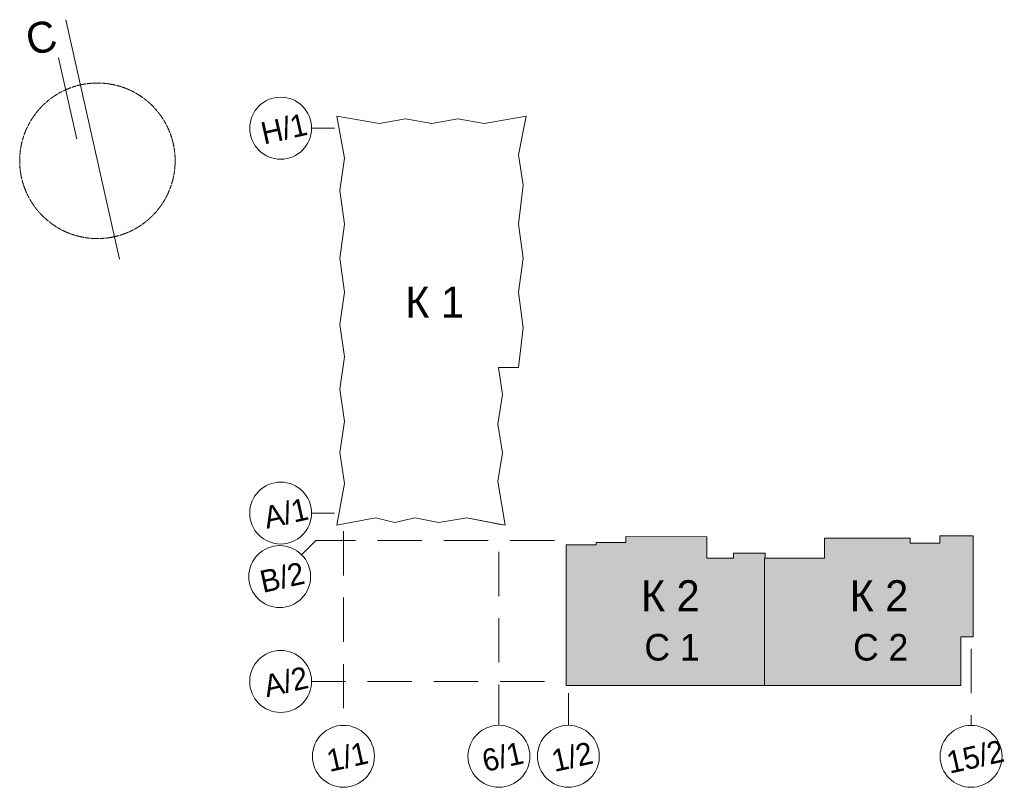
# Model space of a CAD drawing. Header units: millimetres. Extents: x -7244281 to -6602924, y 5765436 to 5938280.
# Tile 1 of 65: x -7244281 to -7132956, y 5851552 to 5938280. Entities that reach past the tile are written whole.
import ezdxf

# ---------------------------------------------------------------- set-up
doc = ezdxf.new("R2010")
doc.units = ezdxf.units.MM
doc.header["$MEASUREMENT"] = 0
doc.linetypes.add('Осевая', pattern=[1700, 1000, -100, 500, -100])
doc.linetypes.add('Разомкнутая мастерплан', pattern=[7500, 5000, -2500])
for name, color, linetype, lineweight in [('0_Ном._пера__1', 7, 'Continuous', 0), ('0_Ном._пера__2', 8, 'Continuous', 15), ('АР-Стены_внешние_.АР_Ном._пера__1', 7, 'Continuous', 0)]:
    doc.layers.add(name, color=color, linetype=linetype, lineweight=lineweight)
doc.layers.add('АР-Стены_внешние_.АР', color=7, linetype='Continuous')
doc.styles.add('РЎР“Р•РќР•Р\xa0РР\xa0_РЎРўРР›Р¬_1', font='GOTHIC.TTF')

# ---------------------------------------------------------------- blocks, each defined once
blk = doc.blocks.new('Линия_1_1', base_point=(-7208682, 5926023))
at = {"layer": 'АР-Стены_внешние_.АР_Ном._пера__1', "color": 7, "linetype": 'Разомкнутая мастерплан', "lineweight": 0}
blk.add_line((-7208682, 5926023), (-7211274, 5926023), dxfattribs=at)
at = {"layer": 'АР-Стены_внешние_.АР_Ном._пера__1', "color": 7, "linetype": 'Continuous', "lineweight": 0}
blk.add_circle((-7214774, 5926023), 3500, dxfattribs=at)
blk = doc.blocks.new('Линия_2_1', base_point=(-7208683, 5882538))
at = {"layer": 'АР-Стены_внешние_.АР_Ном._пера__1', "color": 7, "linetype": 'Разомкнутая мастерплан', "lineweight": 0}
blk.add_line((-7208683, 5882538), (-7211275, 5882538), dxfattribs=at)
at = {"layer": 'АР-Стены_внешние_.АР_Ном._пера__1', "color": 7, "linetype": 'Continuous', "lineweight": 0}
blk.add_circle((-7214775, 5882538), 3500, dxfattribs=at)
blk = doc.blocks.new('Линия_3_1', base_point=(-7184942, 5863512))
at = {"layer": 'АР-Стены_внешние_.АР_Ном._пера__1', "color": 7, "linetype": 'Разомкнутая мастерплан', "lineweight": 0}
blk.add_line((-7184942, 5863512), (-7211275, 5863513), dxfattribs=at)
at = {"layer": 'АР-Стены_внешние_.АР_Ном._пера__1', "color": 7, "linetype": 'Continuous', "lineweight": 0}
blk.add_circle((-7214775, 5863513), 3500, dxfattribs=at)
blk = doc.blocks.new('Линия_4_1', base_point=(-7207675, 5880480))
at = {"layer": 'АР-Стены_внешние_.АР_Ном._пера__1', "color": 7, "linetype": 'Разомкнутая мастерплан', "lineweight": 0}
blk.add_line((-7207675, 5880480), (-7207675, 5858553), dxfattribs=at)
at = {"layer": 'АР-Стены_внешние_.АР_Ном._пера__1', "color": 7, "linetype": 'Continuous', "lineweight": 0}
blk.add_circle((-7207675, 5855053), 3500, dxfattribs=at)
blk = doc.blocks.new('Линия_5_1', base_point=(-7182245, 5862194))
at = {"layer": 'АР-Стены_внешние_.АР_Ном._пера__1', "color": 7, "linetype": 'Разомкнутая мастерплан', "lineweight": 0}
blk.add_line((-7182245, 5862194), (-7182245, 5858553), dxfattribs=at)
at = {"layer": 'АР-Стены_внешние_.АР_Ном._пера__1', "color": 7, "linetype": 'Continuous', "lineweight": 0}
blk.add_circle((-7182245, 5855053), 3500, dxfattribs=at)
blk = doc.blocks.new('Линия_6_1', base_point=(-7190095, 5878151))
at = {"layer": 'АР-Стены_внешние_.АР_Ном._пера__1', "color": 7, "linetype": 'Разомкнутая мастерплан', "lineweight": 0}
blk.add_line((-7190095, 5878151), (-7190095, 5858553), dxfattribs=at)
at = {"layer": 'АР-Стены_внешние_.АР_Ном._пера__1', "color": 7, "linetype": 'Continuous', "lineweight": 0}
blk.add_circle((-7190095, 5855053), 3500, dxfattribs=at)
blk = doc.blocks.new('Линия_7_1', base_point=(-7136715, 5867203))
at = {"layer": 'АР-Стены_внешние_.АР_Ном._пера__1', "color": 7, "linetype": 'Разомкнутая мастерплан', "lineweight": 0}
blk.add_line((-7136715, 5867203), (-7136715, 5858552), dxfattribs=at)
at = {"layer": 'АР-Стены_внешние_.АР_Ном._пера__1', "color": 7, "linetype": 'Continuous', "lineweight": 0}
blk.add_circle((-7136715, 5855052), 3500, dxfattribs=at)
blk = doc.blocks.new('Линия_8_1', base_point=(-7210795, 5879448))
at = {"layer": 'АР-Стены_внешние_.АР_Ном._пера__1', "color": 7, "linetype": 'Разомкнутая мастерплан', "lineweight": 0}
blk.add_line((-7210795, 5879448), (-7212410, 5877833), dxfattribs=at)
at = {"layer": 'АР-Стены_внешние_.АР_Ном._пера__1', "color": 7, "linetype": 'Continuous', "lineweight": 0}
blk.add_circle((-7214885, 5875358), 3500, dxfattribs=at)

msp = doc.modelspace()

# ---------------------------------------------------------------- hatches: boundary and pattern name
at = {"layer": '0_Ном._пера__2', "linetype": 'Continuous', "lineweight": 0, "true_color": 0x0c0c0c}
for points in [[(-7160075.053, 5863062.368), (-7160074.788, 5877437.455), (-7159984.926, 5877437.488), (-7159984.92, 5877987.407), (-7160924.91, 5877987.417), (-7160924.99, 5877989.424), (-7163575.906, 5877987.219), (-7163575.912, 5877437.546), (-7166605.399, 5877437.578), (-7166605.372, 5879867.177), (-7175754.52, 5879897.321), (-7175754.527, 5879202.862), (-7179095.004, 5879202.899), (-7179095.006, 5878962.953), (-7182494.9, 5878962.992), (-7182495.076, 5863062.621)], [(-7136464.512, 5868552.448), (-7136464.365, 5879947.718), (-7140233.921, 5879947.758), (-7140233.929, 5879122.33), (-7141414.919, 5879122.35), (-7143584.905, 5879122.344), (-7143584.899, 5879682.403), (-7153304.914, 5879682.403), (-7153304.939, 5877437.21), (-7155944.89, 5877437.492), (-7155944.89, 5877437.551), (-7156644.91, 5877437.551), (-7156644.91, 5877437.451), (-7159984.926, 5877437.488), (-7160074.788, 5877437.455), (-7160075.053, 5863062.368), (-7137874.936, 5863062.118), (-7137874.875, 5868552.447)]]:
    msp.add_hatch(color=28, dxfattribs=at).paths.add_polyline_path(points)

# ---------------------------------------------------------------- linework, layer by layer
at = {"layer": '0_Ном._пера__1', "color": 7, "linetype": 'Continuous', "lineweight": 0, "flags": 128}
for points in [[(-7187878.684, 5915177.02), (-7187348.721, 5919581.968), (-7187878.597, 5923026.974), (-7187020.929, 5927397.37), (-7191770.347, 5926542.446), (-7194730.341, 5927072.492), (-7197689.047, 5926542.488), (-7200650.341, 5927072.557), (-7203610.347, 5926542.577), (-7208411.976, 5927397.606), (-7207554.409, 5922627.191), (-7208084.462, 5918977.197), (-7207554.492, 5915177.237), (-7208084.547, 5911328.188), (-7207554.587, 5907478.182), (-7208084.63, 5903827.706), (-7207554.657, 5900177.701), (-7208084.71, 5896526.974), (-7207554.738, 5892877.496), (-7208084.789, 5889378.154), (-7207554.815, 5885878.19), (-7208412.488, 5881152.13), (-7204044.886, 5882007.655), (-7201882.881, 5881477.634), (-7199594.881, 5882007.605), (-7196894.891, 5881477.579), (-7193724.848, 5882007.541), (-7190094.874, 5881289.973), (-7189396.5, 5881151.92), (-7190214.817, 5886112.526), (-7189684.785, 5889348.813), (-7190214.746, 5892562.509), (-7189684.712, 5895937.578), (-7190145.333, 5898977.538), (-7187891.668, 5898977.513), (-7187348.899, 5903477.152), (-7187878.769, 5907477.112), (-7187348.812, 5911327.06)], [(-7160075.053, 5863062.368), (-7160074.788, 5877437.455), (-7159984.926, 5877437.488), (-7159984.92, 5877987.407), (-7160924.91, 5877987.417), (-7160924.99, 5877989.424), (-7163575.906, 5877987.219), (-7163575.912, 5877437.546), (-7166605.399, 5877437.578), (-7166605.372, 5879867.177), (-7175754.52, 5879897.321), (-7175754.527, 5879202.862), (-7179095.004, 5879202.899), (-7179095.006, 5878962.953), (-7182494.9, 5878962.992), (-7182495.076, 5863062.621)], [(-7136464.512, 5868552.448), (-7136464.365, 5879947.718), (-7140233.921, 5879947.758), (-7140233.929, 5879122.33), (-7141414.919, 5879122.35), (-7143584.905, 5879122.344), (-7143584.899, 5879682.403), (-7153304.914, 5879682.403), (-7153304.939, 5877437.21), (-7155944.89, 5877437.492), (-7155944.89, 5877437.551), (-7156644.91, 5877437.551), (-7156644.91, 5877437.451), (-7159984.926, 5877437.488), (-7160074.788, 5877437.455), (-7160075.053, 5863062.368), (-7137874.936, 5863062.118), (-7137874.875, 5868552.447)]]:
    msp.add_lwpolyline(points, close=True, dxfattribs=at)
at = {"layer": 'АР-Стены_внешние_.АР_Ном._пера__1', "color": 7, "linetype": 'Continuous', "lineweight": 0}
for p, q in [((-7232993.812, 5911211.029), (-7239073.1, 5938280.25)), ((-7239890.566, 5933962.761), (-7237825.006, 5924765.449)), ((-7160074.788, 5877437.455), (-7160075.053, 5863062.364)), ((-7159984.926, 5877437.488), (-7160074.788, 5877437.455))]:
    msp.add_line(p, q, dxfattribs=at)
at = {"layer": 'АР-Стены_внешние_.АР_Ном._пера__1', "color": 7, "linetype": 'Разомкнутая мастерплан', "lineweight": 0}
msp.add_line((-7183813.126, 5879447.398), (-7210795.208, 5879447.697), dxfattribs=at)
at = {"layer": 'АР-Стены_внешние_.АР_Ном._пера__1', "color": 7, "linetype": 'Continuous', "lineweight": 0}
for points in [[(-7190145.333, 5898977.538), (-7187891.668, 5898977.513), (-7187348.899, 5903477.152), (-7187878.769, 5907477.112), (-7187348.812, 5911327.06), (-7187878.684, 5915177.02), (-7187348.721, 5919581.968), (-7187878.597, 5923026.974), (-7187020.929, 5927397.37), (-7191770.347, 5926542.446), (-7194730.341, 5927072.492), (-7197689.047, 5926542.488), (-7200650.341, 5927072.557), (-7203610.347, 5926542.577), (-7208411.976, 5927397.606), (-7207554.409, 5922627.191), (-7208084.462, 5918977.197), (-7207554.492, 5915177.237), (-7208084.547, 5911328.188), (-7207554.587, 5907478.182), (-7208084.63, 5903827.706), (-7207554.657, 5900177.701), (-7208084.71, 5896526.974), (-7207554.738, 5892877.496), (-7208084.789, 5889378.154), (-7207554.815, 5885878.19), (-7208412.488, 5881152.13), (-7204044.886, 5882007.655), (-7201882.881, 5881477.634), (-7199594.881, 5882007.605), (-7196894.891, 5881477.579), (-7193724.848, 5882007.541), (-7189396.5, 5881151.92), (-7190214.817, 5886112.526), (-7189684.785, 5889348.813), (-7190214.746, 5892562.509), (-7189684.712, 5895937.578)], [(-7182495.076, 5863062.621), (-7182494.9, 5878962.992), (-7179095.006, 5878962.953), (-7179095.004, 5879202.899), (-7175754.527, 5879202.862), (-7175754.52, 5879897.321), (-7166605.372, 5879867.177), (-7166605.399, 5877437.578), (-7163575.912, 5877437.546), (-7163575.906, 5877987.219), (-7160924.99, 5877989.424), (-7160924.91, 5877987.417), (-7159984.92, 5877987.407), (-7159984.926, 5877437.488), (-7156644.91, 5877437.451), (-7156644.91, 5877437.551), (-7155944.89, 5877437.551), (-7155944.89, 5877437.492), (-7153304.939, 5877437.21), (-7153304.914, 5879682.403), (-7143584.899, 5879682.403), (-7143584.905, 5879122.344), (-7141414.919, 5879122.35), (-7140233.929, 5879122.33), (-7140233.921, 5879947.758), (-7136464.365, 5879947.718), (-7136464.512, 5868552.448), (-7137874.875, 5868552.447), (-7137874.936, 5863062.118)]]:
    msp.add_lwpolyline(points, close=True, dxfattribs=at)
at = {"layer": 'АР-Стены_внешние_.АР_Ном._пера__1', "color": 7, "linetype": 'Осевая', "lineweight": 0}
msp.add_circle((-7235492.95, 5922338.933), 8788.082, dxfattribs=at)

# ---------------------------------------------------------------- block references
at = {"layer": 'АР-Стены_внешние_.АР', "color": 7, "linetype": 'Разомкнутая мастерплан', "lineweight": 0}
for name, p in [('Линия_1_1', (-7208682.492, 5926022.711)), ('Линия_2_1', (-7208682.972, 5882537.706)), ('Линия_4_1', (-7207674.883, 5880479.628)), ('Линия_8_1', (-7210795.208, 5879447.697)), ('Линия_6_1', (-7190094.909, 5878150.992)), ('Линия_3_1', (-7184941.908, 5863512.422)), ('Линия_7_1', (-7136714.523, 5867202.532)), ('Линия_5_1', (-7182245.085, 5862194.261))]:
    msp.add_blockref(name, p, dxfattribs=at)

# ---------------------------------------------------------------- texts
at = {"layer": '0_Ном._пера__1', "color": 7, "linetype": 'Continuous', "lineweight": 0, "attachment_point": 6, "rotation": 12.6576436, "style": 'РЎР“Р•РќР•Р\xa0РР\xa0_РЎРўРР›Р¬_1'}
for s, insert, char_height in [('\\A1;{\\pqr;\\fCentury Gothic|b0|i0|c204|p0;\\W1.000000;С}', (-7240194.284, 5936625.155), 3500), ('\\A1;{\\pqr;\\fCentury Gothic|b0|i0|c204|p0;\\W1.000000;Н/1}', (-7211857.956, 5926514.029), 2500), ('\\A1;{\\pqr;\\fCentury Gothic|b0|i0|c204|p0;\\W1.000000;А\\fCentury Gothic|b0|i0|c204|p0;\\W1.000000;/1}', (-7211732.172, 5883057.382), 2500), ('\\A1;{\\pqr;\\fCentury Gothic|b0|i0|c204|p0;\\W1.000000;В/\\fCentury Gothic|b0|i0|c204|p0;\\W1.000000;2}', (-7212152.416, 5875807.981), 2500), ('\\A1;{\\pqr;\\fCentury Gothic|b0|i0|c204|p0;\\W1.000000;А/\\fCentury Gothic|b0|i0|c204|p0;\\W1.000000;2}', (-7211728.451, 5864014.855), 2500), ('\\A1;{\\pqr;\\fCentury Gothic|b0|i0|c204|p0;\\W1.000000;15/2}', (-7133063.844, 5855708.345), 2500), ('\\A1;{\\pqr;\\fCentury Gothic|b0|i0|c204|p0;\\W1.000000;1\\fCentury Gothic|b0|i0|c204|p0;\\W1.000000;/1}', (-7204977.089, 5855495.16), 2500), ('\\A1;{\\pqr;\\fCentury Gothic|b0|i0|c204|p0;\\W1.000000;6/1}', (-7187397.09, 5855494.965), 2500), ('\\A1;{\\pqr;\\fCentury Gothic|b0|i0|c204|p0;\\W1.000000;1/2}', (-7179547.09, 5855494.879), 2500)]:
    msp.add_mtext(s, dxfattribs=dict(at, insert=insert, char_height=char_height))
at = {"layer": '0_Ном._пера__1', "color": 7, "linetype": 'Continuous', "lineweight": 0, "insert": (-7194055.148, 5906373.276), "char_height": 3500, "attachment_point": 6, "style": 'РЎР“Р•РќР•Р\xa0РР\xa0_РЎРўРР›Р¬_1'}
msp.add_mtext('\\A1;{\\pqr;\\fCentury Gothic|b0|i0|c204|p0;\\W1.000000;К 1}', dxfattribs=at)
at = {"layer": '0_Ном._пера__1', "color": 7, "linetype": 'Continuous', "lineweight": 0, "char_height": 3500, "attachment_point": 6, "line_spacing_factor": 1.040616, "style": 'РЎР“Р•РќР•Р\xa0РР\xa0_РЎРўРР›Р¬_1'}
for s, insert in [('\\A1;{\\pqr;\\fCentury Gothic|b0|i0|c204|p0;\\W1.000000;К 2\\P\\pqr;\\fCentury Gothic|b0|i0|c204|p0;\\H0.857143x;\\W1.000000;С 1}', (-7167406.082, 5870389.072)), ('\\A1;{\\pqr;\\fCentury Gothic|b0|i0|c204|p0;\\W1.000000;К 2\\P\\pqr;\\fCentury Gothic|b0|i0|c204|p0;\\H0.857143x;\\W1.000000;С \\fCentury Gothic|b0|i0|c204|p0;\\W1.000000;2}', (-7143813.408, 5870389.072))]:
    msp.add_mtext(s, dxfattribs=dict(at, insert=insert))

doc.saveas('drawing.dxf')
